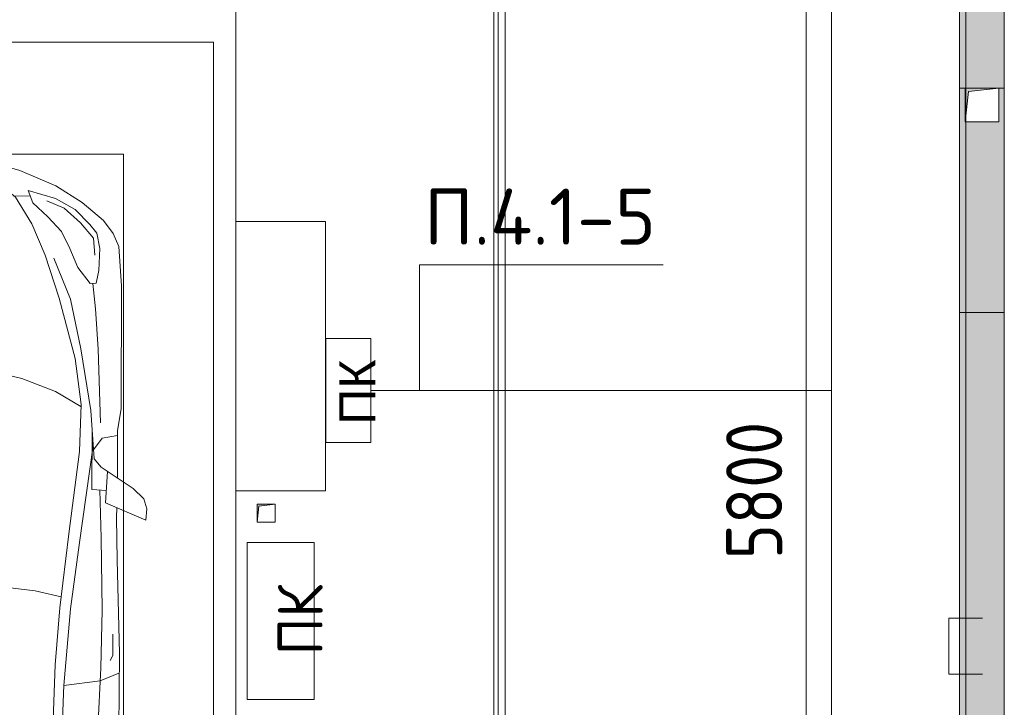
# Model space of a CAD drawing. Header units: millimetres. Extents: x -32229 to 170644, y -13689 to 125138.
# Tile 157 of 256: x 18272 to 22660, y 106685 to 109750. Entities that reach past the tile are written whole.
import ezdxf

# ---------------------------------------------------------------- set-up
doc = ezdxf.new("R2010")
doc.units = ezdxf.units.MM
for name, color, linetype, lineweight in [('A-ANNO-DIMS', 7, 'Continuous', 9), ('A-ANNO-DIMS-200', 7, 'Continuous', 9), ('A-ANNO-NOTE', 7, 'Continuous', 18), ('A-DETL-GENF', 7, 'Continuous', 18), ('A-DETL-THIN', 7, 'Continuous', 9), ('A-FLOR', 7, 'Continuous', 18), ('A-GENM', 7, 'Continuous', 18), ('C-PRKG', 7, 'Continuous', 18), ('G-ANNO-TEXT', 7, 'Continuous', 9), ('M-EQPM', 7, 'Continuous', 18), ('S-COLS', 7, 'Continuous', 18)]:
    doc.layers.add(name, color=color, linetype=linetype, lineweight=lineweight)
doc.layers.add('A-DETL', color=7, linetype='Continuous', lineweight=9, true_color=0x00a600)
doc.styles.add('Arial', font='arial.ttf', dxfattribs={"height": 160})
doc.styles.add('GOST Common', font='GOST_Common.ttf', dxfattribs={"height": 200})
doc.styles.add('GOST Common_6', font='GOST_Common.ttf', dxfattribs={"width": 0.9, "height": 250})
doc.styles.add('ISOCPEUR', font='isocpeur.ttf', dxfattribs={"height": 250})
doc.dimstyles.new('ГОСТ_2_5_мм2', dxfattribs={"dimscale": 304.8, "dimtxt": 251.428749, "dimasz": 0.492126, "dimexe": 0.492126, "dimexo": 0.656168, "dimgap": 0.098425, "dimtad": 1, "dimdec": 0, "dimdsep": 46, "dimtxsty": 'GOST Common_6', "dimblk1": 'OBLIQUE', "dimblk2": 'OBLIQUE', "dimsah": 1, "dimcen": 0.09, "dimazin": 2, "dimtfac": 1, "dimtdec": 4, "dimtix": 1, "dimtmove": 0, "dimatfit": 3, "dimfxl": 1, "dimtvp": 1, "dimtolj": 1, "dimtzin": 0, "dimarcsym": 2})

# ---------------------------------------------------------------- blocks, each defined once
blk = doc.blocks.new('АР_Машиноместо - 5300x2500_С-V11--01 ЭО')
at = {"layer": 'A-DETL-GENF', "color": 253, "lineweight": 13, "true_color": 0xaaaaaa}
for p, q in [((1126.4, 4794.1), (970.2, 4771.8)), ((1250, 4800), (1126.4, 4794.1)), ((1250, 4800), (1373.6, 4794.1)), ((1373.6, 4794.1), (1529.8, 4771.8)), ((970.2, 4771.8), (812.7, 4729.4)), ((1529.8, 4771.8), (1687.3, 4729.4)), ((812.7, 4729.4), (659.1, 4669.9)), ((680.7, 4606.5), (967, 4703.6)), ((988.2, 4706.7), (873.9, 4665.1)), ((1122.2, 4726.4), (988.2, 4706.7)), ((1250, 4731.7), (1122.2, 4726.4)), ((1250, 4731.7), (1377.8, 4726.4)), ((1377.8, 4726.4), (1511.8, 4706.7)), ((1511.8, 4706.7), (1626.1, 4665.1)), ((1819.3, 4606.5), (1533, 4703.6)), ((1687.3, 4729.4), (1840.9, 4669.9)), ((659.1, 4669.9), (565.9, 4595.1)), ((873.9, 4665.1), (791.3, 4619.7)), ((1626.1, 4665.1), (1708.7, 4619.7)), ((1840.9, 4669.9), (1934.1, 4595.1)), ((788.5, 4617.7), (661.8, 4543.1)), ((791.3, 4619.7), (717.1, 4568.9)), ((1708.7, 4619.7), (1782.9, 4568.9)), ((1711.5, 4617.7), (1838.2, 4543.1)), ((565.9, 4595.1), (507.1, 4462.6)), ((590.7, 4560.1), (680.7, 4606.5)), ((717.1, 4568.9), (659.6, 4505.3)), ((1782.9, 4568.9), (1840.4, 4505.3)), ((1909.3, 4560.1), (1819.3, 4606.5)), ((1934.1, 4595.1), (1992.9, 4462.6)), ((536.4, 4471.4), (557.5, 4525.7)), ((557.5, 4525.7), (590.7, 4560.1)), ((661.8, 4543.1), (594.6, 4479.3)), ((1838.2, 4543.1), (1905.4, 4479.3)), ((1942.5, 4525.7), (1909.3, 4560.1)), ((1963.6, 4471.4), (1942.5, 4525.7)), ((594.6, 4479.3), (569.5, 4413.1)), ((645, 4445.5), (597.3, 4481.4)), ((1855, 4445.5), (1902.7, 4481.4)), ((1905.4, 4479.3), (1930.5, 4413.1)), ((507.1, 4462.6), (419.6, 4254.2)), ((528.4, 4374.7), (536.4, 4471.4)), ((679.6, 4406.3), (645, 4445.5)), ((970.5, 4419.3), (1069.6, 4447.3)), ((1069.6, 4447.3), (1167.1, 4453.2)), ((1167.1, 4453.2), (1250, 4453.9)), ((1332.9, 4453.2), (1250, 4453.9)), ((1430.4, 4447.3), (1332.9, 4453.2)), ((1529.5, 4419.3), (1430.4, 4447.3)), ((1820.4, 4406.3), (1855, 4445.5)), ((1971.6, 4374.7), (1963.6, 4471.4)), ((1992.9, 4462.6), (2080.4, 4254.2)), ((569.5, 4413.1), (543.7, 4295.1)), ((699.7, 4345.5), (679.6, 4406.3)), ((872.7, 4370.2), (970.5, 4419.3)), ((1627.3, 4370.2), (1529.5, 4419.3)), ((1800.3, 4345.5), (1820.4, 4406.3)), ((1930.5, 4413.1), (1956.3, 4295.1)), ((543.7, 4295.1), (528.4, 4374.7)), ((689.3, 3705.5), (699.7, 4345.5)), ((812.5, 4298.9), (872.7, 4370.2)), ((1687.5, 4298.9), (1627.3, 4370.2)), ((1810.7, 3705.5), (1800.3, 4345.5)), ((1956.3, 4295.1), (1971.6, 4374.7)), ((774.4, 4132.9), (812.5, 4298.9)), ((1725.6, 4132.9), (1687.5, 4298.9)), ((419.6, 4254.2), (403.4, 3968)), ((2080.4, 4254.2), (2096.6, 3968)), ((752.2, 3845.6), (774.4, 4132.9)), ((1747.8, 3845.6), (1725.6, 4132.9)), ((638.7, 3975.4), (675.2, 4045.5)), ((675.2, 4045.5), (694.6, 4057.6)), ((1824.8, 4045.5), (1805.4, 4057.6)), ((1861.3, 3975.4), (1824.8, 4045.5)), ((403.4, 3968), (405.6, 3688.5)), ((578.7, 3762.9), (638.7, 3975.4)), ((1921.3, 3762.9), (1861.3, 3975.4)), ((2096.6, 3968), (2094.4, 3688.5)), ((453.1, 3766.3), (478.4, 3819.3)), ((478.4, 3819.3), (532.5, 3818.1)), ((532.5, 3818.1), (585.5, 3790.5)), ((731.2, 3507.6), (752.2, 3845.6)), ((1768.8, 3507.6), (1747.8, 3845.6)), ((1967.5, 3818.1), (1914.5, 3790.5)), ((2021.6, 3819.3), (1967.5, 3818.1)), ((2046.9, 3766.3), (2021.6, 3819.3)), ((408.2, 3667), (453.1, 3766.3)), ((530.9, 3374.8), (578.7, 3762.9)), ((1969.1, 3374.8), (1921.3, 3762.9)), ((2091.8, 3667), (2046.9, 3766.3)), ((405.6, 3688.5), (409.5, 3560)), ((496.8, 3671.6), (510.1, 3691.5)), ((678.7, 3159.5), (689.3, 3705.5)), ((1821.3, 3159.5), (1810.7, 3705.5)), ((2003.2, 3671.6), (1989.9, 3691.5)), ((2094.4, 3688.5), (2090.5, 3560)), ((495.5, 3566.1), (496.8, 3671.6)), ((687.1, 3588.8), (566.5, 3663.9)), ((1812.9, 3588.8), (1933.5, 3663.9)), ((2004.5, 3566.1), (2003.2, 3671.6)), ((409.5, 3560), (426.5, 3446.8)), ((2090.5, 3560), (2073.5, 3446.8)), ((704.9, 2775.5), (731.2, 3507.6)), ((1795.1, 2775.5), (1768.8, 3507.6)), ((426.5, 3446.8), (417.5, 2723)), ((2073.5, 3446.8), (2082.5, 2723)), ((501.4, 2789.7), (530.9, 3374.8)), ((1998.6, 2789.7), (1969.1, 3374.8)), ((665.6, 2864.6), (678.7, 3159.5)), ((1834.4, 2864.6), (1821.3, 3159.5)), ((665.8, 2867.4), (505.1, 2846.9)), ((636.6, 2526.5), (665.8, 2867.4)), ((1834.2, 2867.4), (1994.9, 2846.9)), ((1863.4, 2526.5), (1834.2, 2867.4)), ((505.1, 2846.9), (420.9, 2813.3)), ((1994.9, 2846.9), (2079.1, 2813.3)), ((495.7, 2532.3), (501.4, 2789.7)), ((684.2, 2522.3), (704.9, 2775.5)), ((1815.8, 2522.3), (1795.1, 2775.5)), ((2004.3, 2532.3), (1998.6, 2789.7)), ((417.5, 2723), (428.2, 2308.5)), ((447.8, 2733.7), (459.7, 2756.2)), ((447.8, 2638.7), (447.8, 2733.7)), ((2052.2, 2733.7), (2040.3, 2756.2)), ((2052.2, 2638.7), (2052.2, 2733.7)), ((2082.5, 2723), (2071.8, 2308.5)), ((500, 2210.1), (495.7, 2532.3)), ((636.6, 2526.5), (597, 2231)), ((644.6, 2191.8), (684.2, 2522.3)), ((1855.4, 2191.8), (1815.8, 2522.3)), ((1863.4, 2526.5), (1903, 2231)), ((2000, 2210.1), (2004.3, 2532.3)), ((428.2, 2308.5), (432.3, 2119.9)), ((2071.8, 2308.5), (2067.7, 2119.9)), ((505.9, 1996), (500, 2210.1)), ((597, 2231), (535, 1798.3)), ((1903, 2231), (1965, 1798.3)), ((1994.1, 1996), (2000, 2210.1)), ((595.8, 1824.8), (644.6, 2191.8)), ((1904.2, 1824.8), (1855.4, 2191.8)), ((296.8, 2079.9), (301.4, 2130.5)), ((301.4, 2130.5), (479.9, 2052.9)), ((432.3, 2119.9), (430.7, 2073.9)), ((2198.6, 2130.5), (2020.1, 2052.9)), ((2067.7, 2119.9), (2069.3, 2073.9)), ((2203.2, 2079.9), (2198.6, 2130.5)), ((309.5, 2036.1), (296.8, 2079.9)), ((2190.5, 2036.1), (2203.2, 2079.9)), ((357.8, 1990.1), (309.5, 2036.1)), ((479.9, 2052.9), (471, 1914.3)), ((2020.1, 2052.9), (2029, 1914.3)), ((2142.2, 1990.1), (2190.5, 2036.1)), ((500.6, 1894.5), (357.8, 1990.1)), ((540.9, 1993.7), (476.3, 1997.9)), ((540.9, 1993.7), (539.8, 1733.1)), ((1959.1, 1993.7), (2023.7, 1997.9)), ((1959.1, 1993.7), (1960.2, 1733.1)), ((1999.4, 1894.5), (2142.2, 1990.1)), ((426.5, 1730.9), (427.5, 1943)), ((2073.5, 1730.9), (2072.5, 1943)), ((530.6, 1857.6), (500.6, 1894.5)), ((1969.4, 1857.6), (1999.4, 1894.5)), ((546.5, 1642.6), (530.6, 1857.6)), ((1953.5, 1642.6), (1969.4, 1857.6)), ((533.6, 1816.8), (495, 1765.3)), ((589.4, 1615.5), (595.8, 1824.8)), ((1910.6, 1615.5), (1904.2, 1824.8)), ((1966.4, 1816.8), (2005, 1765.3)), ((495, 1765.3), (426.6, 1753.4)), ((2005, 1765.3), (2073.4, 1753.4)), ((410.6, 1634.2), (426.5, 1730.9)), ((2089.4, 1634.2), (2073.5, 1730.9)), ((409.5, 1087), (410.6, 1634.2)), ((590.4, 1624.3), (703.6, 1557.1)), ((1909.6, 1624.3), (1796.4, 1557.1)), ((2090.5, 1087), (2089.4, 1634.2)), ((615.4, 1410.3), (589.4, 1615.5)), ((1884.6, 1410.3), (1910.6, 1615.5)), ((703.6, 1557.1), (852.8, 1499)), ((1796.4, 1557.1), (1647.2, 1499)), ((852.8, 1499), (1016.6, 1459.9)), ((1647.2, 1499), (1483.4, 1459.9)), ((1016.6, 1459.9), (1146.9, 1439.4)), ((1483.4, 1459.9), (1353.1, 1439.4)), ((687.4, 1141), (615.4, 1410.3)), ((1146.9, 1439.4), (1250, 1434.1)), ((1353.1, 1439.4), (1250, 1434.1)), ((1812.6, 1141), (1884.6, 1410.3)), ((749.2, 950.3), (687.4, 1141)), ((1750.8, 950.3), (1812.6, 1141)), ((420.9, 910.7), (409.5, 1087)), ((510.2, 1018.7), (521.5, 1074.5)), ((521.5, 1074.5), (548.5, 1076.2)), ((548.5, 1076.2), (603.4, 1004.8)), ((1951.5, 1076.2), (1896.6, 1004.8)), ((1978.5, 1074.5), (1951.5, 1076.2)), ((1989.8, 1018.7), (1978.5, 1074.5)), ((2079.1, 910.7), (2090.5, 1087)), ((505.7, 920), (510.2, 1018.7)), ((1994.3, 920), (1989.8, 1018.7)), ((603.4, 1004.8), (639.1, 920)), ((1896.6, 1004.8), (1860.9, 920)), ((809.1, 809.4), (749.2, 950.3)), ((1690.9, 809.4), (1750.8, 950.3)), ((445.9, 853.1), (420.9, 910.7)), ((519.1, 851.5), (505.7, 920)), ((639.1, 920), (677.4, 843.7)), ((1860.9, 920), (1822.6, 843.7)), ((1980.9, 851.5), (1994.3, 920)), ((2054.1, 853.1), (2079.1, 910.7)), ((489, 795.6), (445.9, 853.1)), ((550, 812.3), (519.1, 851.5)), ((677.4, 843.7), (737.5, 778.3)), ((1822.6, 843.7), (1762.5, 778.3)), ((1950, 812.3), (1980.9, 851.5)), ((2011, 795.6), (2054.1, 853.1)), ((584.4, 714.6), (489, 795.6)), ((616.5, 746.4), (550, 812.3)), ((881.5, 691.6), (809.1, 809.4)), ((1618.5, 691.6), (1690.9, 809.4)), ((1883.5, 746.4), (1950, 812.3)), ((1915.6, 714.6), (2011, 795.6)), ((703.5, 696.4), (616.5, 746.4)), ((737.5, 778.3), (804.5, 715.7)), ((1762.5, 778.3), (1695.5, 715.7)), ((1796.5, 696.4), (1883.5, 746.4)), ((701.8, 640.4), (584.4, 714.6)), ((804.5, 715.7), (824.6, 660.9)), ((1695.5, 715.7), (1675.4, 660.9)), ((1798.2, 640.4), (1915.6, 714.6)), ((824.6, 660.9), (703.5, 696.4)), ((888.4, 685.9), (815.2, 686.6)), ((941.4, 642.2), (881.5, 691.6)), ((1558.6, 642.2), (1618.5, 691.6)), ((1611.6, 685.9), (1684.8, 686.6)), ((1675.4, 660.9), (1796.5, 696.4)), ((861.8, 571.6), (701.8, 640.4)), ((1050.7, 599.4), (941.4, 642.2)), ((1449.3, 599.4), (1558.6, 642.2)), ((1638.2, 571.6), (1798.2, 640.4)), ((1052.6, 517.5), (861.8, 571.6)), ((1148.8, 583), (1050.7, 599.4)), ((1250, 581.6), (1148.8, 583)), ((1250, 581.6), (1351.2, 583)), ((1351.2, 583), (1449.3, 599.4)), ((1447.4, 517.5), (1638.2, 571.6)), ((1165.1, 503.1), (1052.6, 517.5)), ((1250, 500), (1165.1, 503.1)), ((1250, 500), (1334.9, 503.1)), ((1334.9, 503.1), (1447.4, 517.5))]:
    blk.add_line(p, q, dxfattribs=at)
at = {"layer": 'A-DETL-GENF', "color": 254, "lineweight": 13, "true_color": 0xd4d4d4}
for p, q in [((694.6, 3980.4), (765.1, 3996.8)), ((1805.4, 3980.4), (1734.9, 3996.8)), ((715.1, 3168.3), (1250, 3167.3)), ((1784.9, 3168.3), (1250, 3167.3)), ((677.9, 2473), (794.6, 2446)), ((1822.1, 2473), (1705.4, 2446)), ((794.6, 2446), (955.7, 2426.8)), ((955.7, 2426.8), (1105.5, 2413.7)), ((1105.5, 2413.7), (1250, 2412.9)), ((1394.5, 2413.7), (1250, 2412.9)), ((1544.3, 2426.8), (1394.5, 2413.7)), ((1705.4, 2446), (1544.3, 2426.8)), ((513.9, 1368.9), (502.3, 1696.3)), ((1986.1, 1368.9), (1997.7, 1696.3)), ((590.3, 1367.8), (546.5, 1642.6)), ((1909.7, 1367.8), (1953.5, 1642.6)), ((524.9, 1188.6), (513.9, 1368.9)), ((636.7, 1146), (590.3, 1367.8)), ((1863.3, 1146), (1909.7, 1367.8)), ((1975.1, 1188.6), (1986.1, 1368.9)), ((537.4, 1076.1), (524.9, 1188.6)), ((1962.6, 1076.1), (1975.1, 1188.6)), ((710.2, 962.8), (636.7, 1146)), ((1789.8, 962.8), (1863.3, 1146)), ((534.5, 874.4), (528.1, 949.5)), ((1965.5, 874.4), (1971.9, 949.5)), ((591.7, 805), (534.5, 874.4)), ((1908.3, 805), (1965.5, 874.4)), ((664.7, 739.9), (591.7, 805)), ((1835.3, 739.9), (1908.3, 805)), ((742.6, 707.8), (664.7, 739.9)), ((1757.4, 707.8), (1835.3, 739.9))]:
    blk.add_line(p, q, dxfattribs=at)
at = {"layer": 'C-PRKG', "color": 253, "lineweight": 13, "true_color": 0xaaaaaa}
for p, q in [((2500, 5300), (0, 5300)), ((0, 0), (0, 5300)), ((2500, 0), (2500, 5300)), ((400, 4800), (2100, 4800)), ((400, 500), (400, 4800)), ((2100, 500), (2100, 4800)), ((400, 500), (2100, 500)), ((2500, 0), (0, 0))]:
    blk.add_line(p, q, dxfattribs=at)
blk = doc.blocks.new('АР_Лоток - 200х100h_ЛВ1-7511697--01 ЭО')
at = {"layer": 'M-EQPM', "lineweight": 13, "true_color": 0xf3f3f3}
blk.add_hatch(color=7, dxfattribs=at).paths.add_polyline_path([(8392.4, -100), (8392.4, 100), (0, 100), (0, -100), (5270.4, -100)])
at = {"layer": 'M-EQPM', "color": 253, "lineweight": 13, "true_color": 0xaaaaaa}
for p, q in [((8392.4, 75), (8392.4, 100)), ((8392.4, -100), (8392.4, -75))]:
    blk.add_line(p, q, dxfattribs=at)
blk = doc.blocks.new('АР_Канал вертикальный прямоугольный - ВК-5403405--01 ЭО')
at = {"layer": 'M-EQPM', "lineweight": 13, "true_color": 0xe2e2e2}
blk.add_hatch(color=254, dxfattribs=at).paths.add_polyline_path([(-75, -75), (-60, 60), (75, 75), (-75, 75)])
at = {"layer": 'M-EQPM', "color": 253, "lineweight": 13, "true_color": 0xaaaaaa}
for p, q in [((75, 75), (-75, 75)), ((-75, 75), (-75, -75)), ((75, 75), (-75, 75)), ((-75, 75), (-75, -75)), ((-75, -75), (-75, 75)), ((-75, 75), (75, 75)), ((-75, -75), (-60, 60)), ((-75, -75), (-60, 60)), ((-60, 60), (75, 75)), ((-60, 60), (75, 75)), ((75, -75), (75, 75)), ((75, 75), (75, -75)), ((-75, -75), (75, -75)), ((75, -75), (-75, -75))]:
    blk.add_line(p, q, dxfattribs=at)
blk = doc.blocks.new('АР_Канал вертикальный прямоугольный - ПК-V64--01 ЭО')
at = {"layer": 'M-EQPM', "color": 253, "lineweight": 13, "true_color": 0xaaaaaa}
for p, q in [((350, 150), (-350, 150)), ((-350, 150), (-350, -150)), ((-350, -150), (-350, 150)), ((-350, 150), (350, 150)), ((350, -150), (350, 150)), ((350, 150), (350, -150)), ((-350, -150), (350, -150)), ((350, -150), (-350, -150))]:
    blk.add_line(p, q, dxfattribs=at)
blk = doc.blocks.new('АР_Канал вертикальный прямоугольный - АПТ-5386077--01 ЭО')
at = {"layer": 'M-EQPM', "lineweight": 13, "true_color": 0xe2e2e2}
blk.add_hatch(color=254, dxfattribs=at).paths.add_polyline_path([(-40, -40), (-32, 32), (40, 40), (-40, 40)])
at = {"layer": 'M-EQPM', "color": 253, "lineweight": 13, "true_color": 0xaaaaaa}
for p, q in [((40, 40), (-40, 40)), ((-40, 40), (-40, -40)), ((40, 40), (-40, 40)), ((-40, 40), (-40, -40)), ((-40, -40), (-40, 40)), ((-40, 40), (40, 40)), ((-40, -40), (-32, 32)), ((-40, -40), (-32, 32)), ((-32, 32), (40, 40)), ((-32, 32), (40, 40)), ((40, -40), (40, 40)), ((40, 40), (40, -40)), ((-40, -40), (40, -40)), ((40, -40), (-40, -40))]:
    blk.add_line(p, q, dxfattribs=at)
blk = doc.blocks.new('АР-Заполнение деф_ шва - Д_ш_-5402230--01 ЭО')
at = {"layer": 'A-GENM', "color": 253, "lineweight": 13, "true_color": 0xaaaaaa}
for p, q in [((0, 25), (21235, 25)), ((0, -25), (21235, -25))]:
    blk.add_line(p, q, dxfattribs=at)
blk = doc.blocks.new('АР_Лоток - 200х100h_L_1000_с вертик_отводом_ЛВ3-V153--01 ЭО')
at = {"layer": 'M-EQPM', "lineweight": 13, "true_color": 0xf3f3f3}
blk.add_hatch(color=7, dxfattribs=at).paths.add_polyline_path([(0, -100), (1000, -100), (1000, -75), (850, -75), (850, 75), (1000, 75), (1000, 100), (0, 100), (0, -75)])
at = {"layer": 'M-EQPM', "color": 253, "lineweight": 13, "true_color": 0xaaaaaa}
for p, q in [((0, 100), (0, -100)), ((1000, 75), (1000, 100)), ((1000, -100), (1000, -75))]:
    blk.add_line(p, q, dxfattribs=at)
blk = doc.blocks.new('АР_Лоток - 200х100h_ЛВ1-7511699--01 ЭО')
at = {"layer": 'M-EQPM', "lineweight": 13, "true_color": 0xf3f3f3}
blk.add_hatch(color=7, dxfattribs=at).paths.add_polyline_path([(0, -99.6), (0, -100), (7682.6, -100), (7682.6, 100), (0, 100)])
at = {"layer": 'M-EQPM', "color": 253, "lineweight": 13, "true_color": 0xaaaaaa}
blk.add_line((7682.6, -100), (7682.6, 100), dxfattribs=at)
blk = doc.blocks.new('Наметкина 10_РД_АР_П_rvt-1--01 ЭО')
at = {"layer": 'A-FLOR', "color": 253, "lineweight": 13, "true_color": 0xaaaaaa}
for p, q in [((20405.3, 119910), (20405.3, 98768.3)), ((20435.3, 98740), (20435.3, 119910)), ((22460.3, 117837.4), (22460.3, 100765)), ((22660.3, 117837.4), (22660.3, 100765)), ((19235.3, 110550), (19235.3, 108850)), ((20385.3, 98750), (20385.3, 110550)), ((19235.3, 107650), (19235.3, 100750))]:
    blk.add_line(p, q, dxfattribs=at)
at = {"layer": 'S-COLS', "color": 253, "lineweight": 15, "true_color": 0xaaaaaa}
for p, q in [((19635.3, 108850), (19235.3, 108850)), ((19235.3, 108850), (19235.3, 107650)), ((19635.3, 107650), (19635.3, 108850)), ((19235.3, 107650), (19635.3, 107650))]:
    blk.add_line(p, q, dxfattribs=at)
at = {"layer": 'A-GENM', "color": 253, "lineweight": 13, "true_color": 0xaaaaaa, "rotation": 270}
blk.add_blockref('АР-Заполнение деф_ шва - Д_ш_-5402230--01 ЭО', (20410.3, 119935), dxfattribs=at)
at = {"layer": 'C-PRKG', "color": 253, "lineweight": 13, "true_color": 0xaaaaaa, "rotation": 180}
blk.add_blockref('АР_Машиноместо - 5300x2500_С-V11--01 ЭО', (19135.3, 109650), dxfattribs=at)
at = {"layer": 'M-EQPM', "color": 253, "lineweight": 13, "true_color": 0xaaaaaa}
for name, p, rotation in [('АР_Лоток - 200х100h_ЛВ1-7511697--01 ЭО', (22560.3, 117837.4), 270), ('АР_Лоток - 200х100h_L_1000_с вертик_отводом_ЛВ3-V153--01 ЭО', (22560.3, 108445), 90), ('АР_Лоток - 200х100h_ЛВ1-7511699--01 ЭО', (22560.3, 100762.4), 90), ('АР_Канал вертикальный прямоугольный - ПК-V64--01 ЭО', (19435.3, 107070), 90)]:
    blk.add_blockref(name, p, dxfattribs=dict(at, rotation=rotation))
for name, p in [('АР_Канал вертикальный прямоугольный - ВК-5403405--01 ЭО', (22560.3, 109370)), ('АР_Канал вертикальный прямоугольный - АПТ-5386077--01 ЭО', (19370.3, 107550))]:
    blk.add_blockref(name, p, dxfattribs=at)
at = {"layer": 'A-ANNO-NOTE', "color": 253, "lineweight": 5, "true_color": 0xaaaaaa, "insert": (19522.6, 107073.8), "char_height": 200, "width": 330, "attachment_point": 5, "rotation": 90, "line_spacing_factor": 1.022766, "style": 'GOST Common'}
blk.add_mtext('\\pt2540,5080,7620,10160,12700,15240,17780,20320,22860,25400,27940,30480,33020,35560,38100,40640,43180,45720,48260,50800,53340,55880,58420,60960,63500,66040,68580,71120,73660,76200,78740,81280;ПК', dxfattribs=at)
blk = doc.blocks.new('DIMBLOCK185--01 ЭО')
at = {"layer": 'A-ANNO-DIMS-200'}
for p, q in [((21777.4, 110560.4), (21702.4, 110635.4)), ((21988.7, 110560.4), (21627.4, 110560.4)), ((21777.4, 110560.4), (21777.4, 104760.8)), ((21777.4, 110560.4), (21852.4, 110485.4)), ((21777.4, 110560.4), (21988.7, 110560.4)), ((21777.4, 104760.8), (21702.4, 104835.8)), ((21690.3, 104760.8), (21927.4, 104760.8)), ((21777.4, 104760.8), (21690.3, 104760.8)), ((21777.4, 104760.8), (21852.4, 104685.8))]:
    blk.add_line(p, q, dxfattribs=at)
at = {"layer": 'A-ANNO-DIMS-200', "color": 0, "insert": (21420.7, 107345.3), "char_height": 250, "width": 756.843, "attachment_point": 1, "rotation": 90, "line_spacing_factor": 1.022761, "style": 'GOST Common_6'}
blk.add_mtext('5800', dxfattribs=at)
blk = doc.blocks.new('_Oblique')
at = {"color": 0, "linetype": 'ByBlock', "lineweight": -2}
blk.add_line((-0.5, -0.5), (0.5, 0.5), dxfattribs=at)

msp = doc.modelspace()

# ---------------------------------------------------------------- linework, layer by layer
at = {"layer": 'A-ANNO-NOTE', "color": 1, "lineweight": 9, "true_color": 0xff0000}
for p, q in [((19636.3, 108329.2), (19636.3, 107864.6)), ((19837.5, 108329.2), (19636.3, 108329.2)), ((19837.5, 107864.6), (19837.5, 108329.2)), ((19636.3, 107864.6), (19837.5, 107864.6))]:
    msp.add_line(p, q, dxfattribs=at)
at = {"layer": 'A-DETL', "color": 5, "true_color": 0x0000ff}
for p, q in [((22488.8, 96167.2), (22488.8, 119369.3)), ((22563.8, 107082.6), (22413.8, 107082.6)), ((22413.8, 107082.6), (22413.8, 106832.6)), ((22413.8, 106832.6), (22563.8, 106832.6))]:
    msp.add_line(p, q, dxfattribs=at)
at = {"layer": 'A-DETL', "color": 1, "true_color": 0xff0000}
for p, q in [((21890.3, 113104.7), (21890.3, 96772.6)), ((19835.8, 108096.6), (21890.3, 108096.6))]:
    msp.add_line(p, q, dxfattribs=at)
at = {"layer": 'A-DETL-THIN'}
for p, q in [((21139.6, 108656.6), (20054.4, 108656.6)), ((20054.4, 108656.6), (20054.4, 108096.6))]:
    msp.add_line(p, q, dxfattribs=at)

# ---------------------------------------------------------------- block references
at = {"lineweight": 5}
msp.add_blockref('Наметкина 10_РД_АР_П_rvt-1--01 ЭО', (0, 0), dxfattribs=at)

# ---------------------------------------------------------------- texts
at = {"layer": 'A-ANNO-NOTE', "color": 1, "lineweight": 9, "true_color": 0xff0000, "insert": (19776.9, 108089.6), "char_height": 160, "width": 280.78, "attachment_point": 5, "rotation": 90, "line_spacing_factor": 0.936439, "style": 'Arial'}
msp.add_mtext('\\pt0.0208,0.04,0.0608,0.08,0.1008,0.12,0.1408,0.16,0.1808,0.2,0.2208,0.24,0.2608,0.28,0.3008,0.32,0.3408,0.36,0.3808,0.4,0.4208,0.44,0.4608,0.48,0.5008,0.52,0.5408,0.56,0.5808,0.6,0.6208,0.64;ПК', dxfattribs=at)
at = {"layer": 'G-ANNO-TEXT', "insert": (21108, 108996.9), "char_height": 250, "width": 1028.18, "attachment_point": 3, "line_spacing_factor": 1.139951, "style": 'ISOCPEUR'}
msp.add_mtext('\\pt600,1200,1800,2400,3000,3600,4200,4800,5400,6000,6600,7200,7800,8400,9000,9600,10200,10800,11400,12000,12600,13200,13800,14400,15000,15600,16200,16800,17400,18000,18600,19200;П.4.1-5', dxfattribs=at)

# ---------------------------------------------------------------- dimensions: what is measured, and where the dimension line sits
at = {"layer": 'A-ANNO-DIMS'}
dim = msp.add_linear_dim(base=(21777.4, 104760.8), p1=(22188.7, 110560.4), p2=(21890.3, 104760.8), angle=90, dimstyle='ГОСТ_2_5_мм2', override={"dimpost": '<>', "dimfxl": 5807.222535}, dxfattribs=at)
dim.commit()
dim.dimension.update_dxf_attribs({"geometry": 'DIMBLOCK185--01 ЭО', "text_midpoint": (21622.4, 107660.6)})

doc.saveas('drawing.dxf')
